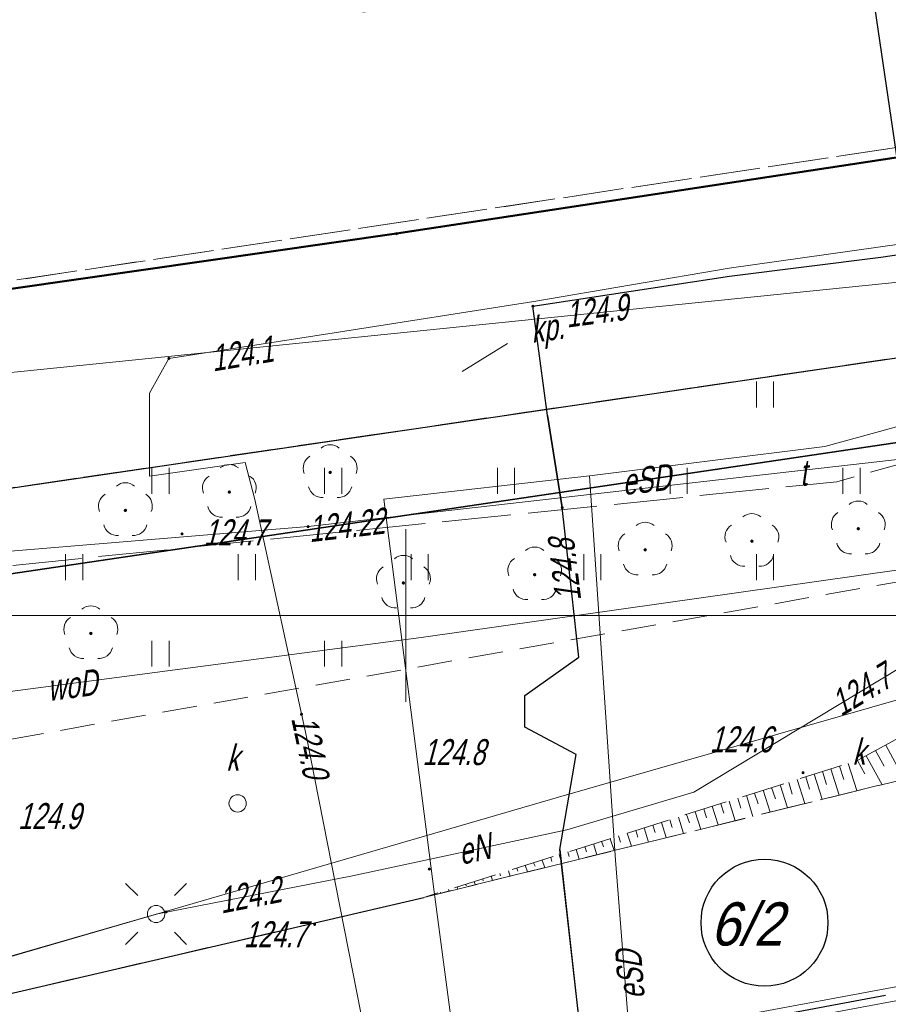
# Model space of a CAD drawing. Extents: x 7463256 to 7464485, y 5957341 to 5958260.
# Tile 18 of 256: x 7463339 to 7463364, y 5957489 to 5957517. Entities that reach past the tile are written whole.
import ezdxf
from ezdxf import colors
from ezdxf.entities.mleader import LeaderData, LeaderLine
from ezdxf.math import Vec2, Vec3

# ---------------------------------------------------------------- set-up
doc = ezdxf.new("R2010")
doc.units = 0
doc.header["$MEASUREMENT"] = 0
for name, pattern in [('1.5_0.5', [2, 1.5, -0.5]), ('218-500', [1, 0.5, -0.5]), ('GAK', [5.2, 3, -1, 0.2, -1]), ('l219_500', [0]), ('mz1.0_0.5', [1.5, 1, -0.5]), ('mz1.25_0.5', [1.75, 1.25, -0.5]), ('mz2.0_0.5', [2.5, 2, -0.5])]:
    doc.linetypes.add(name, pattern=pattern)
doc.layers.get('0').update_dxf_attribs({"color": 2, "linetype": 'CONTINUOUS', "lineweight": 5})
for name, color, linetype in [('000 Inne (niezydentyfikowane)', 7, 'CONTINUOUS'), ('203-Punkt załamania granicy działki nie stabilizowany', 7, 'CONTINUOUS'), ('218-Granica użytku', 7, 'CONTINUOUS'), ('219-Linia granicy', 7, 'CONTINUOUS'), ('@dzialki', 6, 'CONTINUOUS'), ('drzewo liściaste (punkt)', 7, 'CONTINUOUS'), ('jezdnia (powierzchnia)', 7, 'CONTINUOUS'), ('krawężnik (linia)', 7, 'CONTINUOUS'), ('latarnia na słupie lub maszcie (punkt)', 7, 'CONTINUOUS'), ('ogrodzenie trwałe (linia)', 7, 'CONTINUOUS'), ('plac (powierzchnia)', 7, 'CONTINUOUS'), ('plac (powierzchnia)-Atr17', 7, 'CONTINUOUS'), ('przewód ciepłowniczy (linia)', 7, 'CONTINUOUS'), ('przewód elektroenergetyczny (linia)', 7, 'CONTINUOUS'), ('przewód elektroenergetyczny (linia)-Atr1', 7, 'CONTINUOUS'), ('przewód kanalizacyjny (linia)', 7, 'CONTINUOUS'), ('przewód telekomunikacyjny (linia)', 7, 'CONTINUOUS'), ('przewód telekomunikacyjny (linia)-Atr1', 7, 'CONTINUOUS'), ('przewód telekomunikacyjny - projektowany lub w budowie (linia) - ob. projektowany', 7, 'CONTINUOUS'), ('przewód wodociągowy (linia)', 7, 'CONTINUOUS'), ('przewód wodociągowy (linia)-Atr1', 7, 'CONTINUOUS'), ('punkt o określonej wysokości (sieć elektroenergetyczna)', 7, 'CONTINUOUS'), ('punkt o określonej wysokości (sieć elektroenergetyczna)-Atr2', 7, 'CONTINUOUS'), ('punkt o określonej wysokości (sieć telekomunikacyjna)', 7, 'CONTINUOUS'), ('punkt o określonej wysokości (sieć telekomunikacyjna)-Atr2', 7, 'CONTINUOUS'), ('punkt wysokościowy naturalny', 7, 'CONTINUOUS'), ('punkt wysokościowy naturalny-Atr2', 7, 'CONTINUOUS'), ('punkt wysokościowy naturalny-Atr3', 7, 'CONTINUOUS'), ('rura ochronna - przewód elektroenergetyczny (linia)', 7, 'CONTINUOUS'), ('skarpa nieumocniona (powierzchnia)', 7, 'CONTINUOUS'), ('studzienka okrągła - przewód kanalizacyjny (punkt)', 7, 'CONTINUOUS'), ('studzienka okrągła - przewód kanalizacyjny (punkt)-Atr17', 7, 'CONTINUOUS'), ('słup (punkt)', 7, 'CONTINUOUS'), ('trawnik (powierzchnia)', 7, 'CONTINUOUS'), ('trawnik (powierzchnia) - symbol', 7, 'CONTINUOUS'), ('Wstawianie ramki sekcyjnej z opisem', 7, 'CONTINUOUS')]:
    doc.layers.add(name, color=color, linetype=linetype)
for name, color, linetype, lineweight in [('@proj.rury', 7, 'CONTINUOUS', 20), ('____proj LSN', 1, 'CONTINUOUS', 5), ('___PROJLSN', 1, 'CONTINUOUS', 100), ('OBMBS-21-18876-opis proj', 1, 'CONTINUOUS', 18)]:
    doc.layers.add(name, color=color, linetype=linetype, lineweight=lineweight)
doc.styles.get("Standard").update_dxf_attribs({"font": 'txt', "width": 0.75})
doc.linetypes.add('902-500', pattern='A,3.75,0,[1,ksztalty.shx,S=0.5,R=0,X=0,Y=0],3.75', length=7.5)

# ---------------------------------------------------------------- blocks, each defined once
blk = doc.blocks.new('OP021')
at = {"linetype": 'Continuous', "lineweight": 13}
h = blk.add_hatch(color=0, dxfattribs=at)
edge = h.paths.add_edge_path()
edge.add_arc((0, 0), 0.05, 0, 360)
at = {"color": 0, "linetype": 'Continuous', "lineweight": 13}
for centre, start, end in [((0, 0.4), 49.272, 130.728), ((-0.38, 0.124), 121.308, 202.548), ((0.38, 0.124), 337.452, 58.692), ((-0.235, -0.324), 193.221, 274.871), ((0.235, -0.324), 265.129, 346.779)]:
    blk.add_arc(centre, 0.4, start, end, dxfattribs=at)
blk = doc.blocks.new('SM011')
at = {"color": 0, "linetype": 'Continuous', "lineweight": 13}
for p, q in [((-0.53, 0.531), (-0.883, 0.884)), ((0.531, 0.531), (0.884, 0.884)), ((-0.53, -0.53), (-0.883, -0.883)), ((0.531, -0.53), (0.884, -0.883))]:
    blk.add_line(p, q, dxfattribs=at)
blk = doc.blocks.new('SM04')
at = {"color": 0, "linetype": 'Continuous', "lineweight": 13}
blk.add_circle((0, 0), 0.25, dxfattribs=at)
blk = doc.blocks.new('PW01')
at = {"linetype": 'Continuous', "lineweight": 13}
h = blk.add_hatch(color=0, dxfattribs=at)
edge = h.paths.add_edge_path()
edge.add_arc((0, 0), 0.045, 0, 360)
blk = doc.blocks.new('US15')
at = {"color": 0, "linetype": 'Continuous', "lineweight": 13}
blk.add_circle((0, 0), 0.25, dxfattribs=at)
blk = doc.blocks.new('TU04')
at = {"color": 0, "linetype": 'Continuous', "lineweight": 13}
for p, q in [((0, 0), (0, 0.75)), ((0.5, 0), (0.5, 0.75))]:
    blk.add_line(p, q, dxfattribs=at)
blk = doc.blocks.new('203')
at = {"linetype": 'Continuous', "lineweight": 0}
h = blk.add_hatch(color=0, dxfattribs=at)
edge = h.paths.add_edge_path()
edge.add_arc((0, 0), 0.045, 0, 360)

msp = doc.modelspace()

# ---------------------------------------------------------------- linework, layer by layer
at = {"layer": '000 Inne (niezydentyfikowane)', "color": 7, "linetype": 'Continuous', "lineweight": 13}
for p, q in [((7463363.9, 5957496.25), (7463364.43, 5957495.26)), ((7463363.33, 5957495.94), (7463363.79, 5957495.1)), ((7463363.6, 5957496.09), (7463363.85, 5957495.64)), ((7463362.56, 5957495.64), (7463362.68, 5957495.25)), ((7463362.81, 5957495.72), (7463363.06, 5957494.93)), ((7463363.08, 5957495.8), (7463363.29, 5957495.42)), ((7463361.82, 5957495.41), (7463362.05, 5957494.68)), ((7463362.06, 5957495.48), (7463362.18, 5957495.11)), ((7463362.31, 5957495.56), (7463362.55, 5957494.8)), ((7463360.84, 5957495.1), (7463361.05, 5957494.43)), ((7463361.09, 5957495.17), (7463361.19, 5957494.83)), ((7463361.33, 5957495.25), (7463361.55, 5957494.56)), ((7463361.58, 5957495.33), (7463361.69, 5957494.97)), ((7463359.86, 5957494.79), (7463360.05, 5957494.18)), ((7463360.1, 5957494.86), (7463360.2, 5957494.55)), ((7463360.35, 5957494.94), (7463360.55, 5957494.31)), ((7463360.59, 5957495.02), (7463360.7, 5957494.69)), ((7463359.12, 5957494.55), (7463359.21, 5957494.28)), ((7463359.36, 5957494.63), (7463359.54, 5957494.06)), ((7463359.61, 5957494.71), (7463359.7, 5957494.42)), ((7463358.13, 5957494.24), (7463358.21, 5957494)), ((7463358.38, 5957494.32), (7463358.54, 5957493.81)), ((7463358.63, 5957494.4), (7463358.71, 5957494.14)), ((7463358.87, 5957494.48), (7463359.04, 5957493.94)), ((7463357.15, 5957493.93), (7463357.22, 5957493.72)), ((7463357.4, 5957494.01), (7463357.54, 5957493.57)), ((7463357.64, 5957494.09), (7463357.71, 5957493.86)), ((7463357.89, 5957494.16), (7463358.04, 5957493.69)), ((7463356.41, 5957493.7), (7463356.53, 5957493.32)), ((7463356.66, 5957493.78), (7463356.72, 5957493.58)), ((7463356.9, 5957493.85), (7463357.03, 5957493.44)), ((7463355.43, 5957493.39), (7463355.53, 5957493.07)), ((7463355.67, 5957493.47), (7463355.72, 5957493.3)), ((7463355.92, 5957493.54), (7463356.03, 5957493.2)), ((7463356.16, 5957493.62), (7463356.22, 5957493.44)), ((7463354.44, 5957493.08), (7463354.52, 5957492.82)), ((7463354.69, 5957493.16), (7463354.73, 5957493.02)), ((7463354.93, 5957493.23), (7463355.02, 5957492.95)), ((7463355.18, 5957493.31), (7463355.23, 5957493.16)), ((7463353.7, 5957492.84), (7463353.74, 5957492.74)), ((7463353.95, 5957492.92), (7463354.02, 5957492.7)), ((7463354.2, 5957493), (7463354.23, 5957492.88)), ((7463352.72, 5957492.53), (7463352.74, 5957492.46)), ((7463352.97, 5957492.61), (7463353.02, 5957492.45)), ((7463353.21, 5957492.69), (7463353.24, 5957492.6)), ((7463353.46, 5957492.77), (7463353.52, 5957492.58)), ((7463351.74, 5957492.22), (7463351.75, 5957492.18)), ((7463351.98, 5957492.3), (7463352.01, 5957492.21)), ((7463352.23, 5957492.38), (7463352.24, 5957492.32)), ((7463352.47, 5957492.46), (7463352.51, 5957492.33)), ((7463351, 5957491.99), (7463351.01, 5957491.96)), ((7463351.24, 5957492.07), (7463351.25, 5957492.04)), ((7463351.49, 5957492.15), (7463351.51, 5957492.08))]:
    msp.add_line(p, q, dxfattribs=at)
at = {"layer": '218-Granica użytku', "color": 3, "linetype": '218-500', "lineweight": 18, "flags": 128}
for points in [[(7463415.55, 5957521.07), (7463349.73, 5957511.05)], [(7463349.73, 5957511.05), (7463320.08, 5957506.8)]]:
    msp.add_lwpolyline(points, dxfattribs=at)
at = {"layer": '219-Linia granicy', "color": 3, "linetype": 'l219_500', "lineweight": 50, "flags": 128}
for points in [[(7463415.55, 5957521.07), (7463349.73, 5957511.05)], [(7463349.73, 5957511.05), (7463320.08, 5957506.8)]]:
    msp.add_lwpolyline(points, dxfattribs=at)
at = {"layer": '@proj.rury', "lineweight": 20, "ltscale": 0.1}
msp.add_line((7463369.04, 5957489.748), (7463355.044, 5957487.153), dxfattribs=at)
at = {"layer": '___PROJLSN', "linetype": 'Continuous', "lineweight": 0}
msp.add_line((7463351.636, 5957507.065), (7463352.945, 5957507.871), dxfattribs=at)
at = {"layer": 'jezdnia (powierzchnia)', "color": 7, "linetype": '1.5_0.5', "lineweight": 18, "flags": 128}
for points in [[(7463591.769, 5957590.04), (7463594.62, 5957579.65), (7463594.79, 5957579.07), (7463596.31, 5957573.71), (7463597.08, 5957571.26), (7463598.44, 5957567.63), (7463599.77, 5957563.99), (7463601.39, 5957560.33), (7463603, 5957556.92), (7463604.8, 5957553.45), (7463606.67, 5957549.88), (7463607.91, 5957547.85), (7463608.89, 5957546.32), (7463610.59, 5957543.72), (7463613.11, 5957540.23), (7463614.06, 5957539.06), (7463616.64, 5957535.71), (7463619.11, 5957532.45), (7463621.08, 5957529.83), (7463628.6, 5957519.98), (7463628.85, 5957519.6), (7463629.15, 5957519.23), (7463629.46, 5957518.87), (7463629.77, 5957518.51), (7463630.08, 5957518.15), (7463630.4, 5957517.79), (7463630.71, 5957517.44), (7463631.03, 5957517.09), (7463631.36, 5957516.74), (7463631.69, 5957516.39), (7463632.02, 5957516.05), (7463632.35, 5957515.71), (7463632.67, 5957515.38), (7463632.99, 5957515.05), (7463633.31, 5957514.73), (7463633.64, 5957514.41), (7463633.97, 5957514.1), (7463634.3, 5957513.79), (7463634.64, 5957513.48), (7463634.98, 5957513.18), (7463635.33, 5957512.88), (7463635.68, 5957512.58), (7463636.03, 5957512.29), (7463636.4, 5957511.99), (7463636.78, 5957511.7), (7463637.16, 5957511.42), (7463637.55, 5957511.14), (7463637.94, 5957510.87), (7463638.34, 5957510.6), (7463638.74, 5957510.35), (7463639.14, 5957510.09), (7463639.55, 5957509.85), (7463639.96, 5957509.61), (7463640.38, 5957509.38), (7463642.84, 5957508.24), (7463664.97, 5957492.53), (7463637.77, 5957502.4), (7463635.02, 5957503.55), (7463634.57, 5957503.76), (7463634.12, 5957503.98), (7463633.68, 5957504.22), (7463633.25, 5957504.47), (7463632.83, 5957504.73), (7463632.41, 5957505), (7463632.01, 5957505.29), (7463631.61, 5957505.59), (7463631.22, 5957505.9), (7463630.84, 5957506.22), (7463629.34, 5957507.67), (7463614.31, 5957526.12), (7463607.42, 5957531.18), (7463601.26, 5957534.12), (7463592.11, 5957537.46), (7463582.8, 5957540.04), (7463578.77, 5957540.9), (7463562.61, 5957542.27), (7463545.44, 5957541.57), (7463525.75, 5957538.68), (7463489.6, 5957533.13), (7463485.87, 5957532.52), (7463482.19, 5957530.95), (7463472.45, 5957526.44), (7463471.25, 5957525.52), (7463470.32, 5957524.14), (7463469.89, 5957523.54), (7463467.66, 5957515.23), (7463467.32, 5957515.32), (7463466.99, 5957515.41), (7463466.65, 5957515.5), (7463466.18, 5957513.75), (7463466.52, 5957513.66), (7463466.85, 5957513.57), (7463467.19, 5957513.48), (7463469.89, 5957523.54), (7463463.58, 5957500.08), (7463463.25, 5957500.17), (7463462.92, 5957500.25), (7463462.59, 5957500.34), (7463462.14, 5957498.62), (7463462.47, 5957498.53), (7463462.8, 5957498.45), (7463463.13, 5957498.36), (7463459.63, 5957485.41), (7463458.39, 5957485.74), (7463455.73, 5957476.33), (7463457.09, 5957475.96), (7463463.86, 5957474.19), (7463464.79, 5957477.72), (7463467.83, 5957476.92), (7463467.77, 5957476.7), (7463467.71, 5957476.47), (7463467.66, 5957476.25), (7463468.82, 5957475.94), (7463468.88, 5957476.17), (7463468.93, 5957476.4), (7463468.99, 5957476.62), (7463469.28, 5957476.55), (7463469.96, 5957476.37), (7463470.75, 5957479.31), (7463471.02, 5957479.24), (7463471.29, 5957479.17), (7463471.56, 5957479.1), (7463471.83, 5957479.03), (7463469.83, 5957470.77), (7463468.39, 5957465.19), (7463471.46, 5957464.38), (7463467.55, 5957451.02), (7463465.51, 5957447), (7463462.32, 5957444.2), (7463449.04, 5957441.48), (7463441.03, 5957432.97), (7463438.44, 5957432.79), (7463435.93, 5957446.13), (7463438.61, 5957447.13), (7463439.57, 5957448.35), (7463450.04, 5957473.65), (7463451.08, 5957474.98), (7463451.12, 5957475.5), (7463448.75, 5957493.58), (7463456.62, 5957522.72), (7463456.51, 5957523.19), (7463455.66, 5957524.38), (7463454.47, 5957525.36), (7463440.27, 5957523.26), (7463439.84, 5957522.97), (7463439.26, 5957522.18), (7463438.92, 5957521.22), (7463438.85, 5957519.83), (7463439.85, 5957520.02), (7463442.8, 5957520.53), (7463445.75, 5957498.83), (7463448.6, 5957476.77), (7463437.54, 5957475.3), (7463431.96, 5957518.66), (7463431.44, 5957520.19), (7463430.5, 5957521.48), (7463429.27, 5957522.42), (7463427.78, 5957522.99), (7463426.09, 5957523.13), (7463421.69, 5957522.49), (7463418.79, 5957521.92), (7463376.01, 5957515.32), (7463334.96, 5957509.14), (7463334.47, 5957515.53), (7463334.26, 5957521.17), (7463334.04, 5957522.29), (7463334.48, 5957520.99), (7463334.79, 5957520.19), (7463335.34, 5957519.65), (7463336.05, 5957519.42), (7463337.13, 5957519.61), (7463338.12, 5957520.23), (7463338.91, 5957521.17), (7463339.69, 5957522.36), (7463342.64, 5957522.54), (7463343.21, 5957521.22), (7463343.94, 5957520.24), (7463344.8, 5957519.42), (7463345.72, 5957518.76), (7463346.74, 5957518.19), (7463347.84, 5957517.75), (7463348.77, 5957517.46), (7463382.62, 5957522.66), (7463407.52, 5957526.48), (7463412.42, 5957527.23), (7463432.39, 5957530.36), (7463438.28, 5957531.28), (7463439.27, 5957531.43), (7463440.77, 5957531.67), (7463463.05, 5957535.17), (7463469.41, 5957536.19), (7463485.95, 5957538.82), (7463487.91, 5957539.15), (7463505.7, 5957542.11), (7463506.8, 5957542.48), (7463507.91, 5957543.56), (7463509.24, 5957545.81), (7463509.79, 5957547.9), (7463514.89, 5957549.48), (7463515.34, 5957548.02), (7463516.02, 5957546.59), (7463516.84, 5957545.44), (7463517.92, 5957544.71), (7463519.34, 5957544.39), (7463529.12, 5957545.81), (7463536.72, 5957547.02), (7463542.97, 5957547.77), (7463550.75, 5957548.47), (7463557.74, 5957548.84), (7463562.91, 5957548.67), (7463569.76, 5957548.4), (7463579.41, 5957548.08), (7463582.97, 5957549.54), (7463585.43, 5957551.54), (7463587.37, 5957553.5), (7463588.97, 5957555.95), (7463589.14, 5957555.59), (7463589.64, 5957556.42), (7463590.36, 5957558.13), (7463590.82, 5957559.79), (7463591.1, 5957561.3), (7463591.18, 5957562.71), (7463591.21, 5957564.41), (7463590.65, 5957566.85), (7463589.9, 5957570.06), (7463589.09, 5957573.66), (7463588.01, 5957579.07), (7463587.09, 5957582.93), (7463585.652, 5957589.138)], [(7463317.15, 5957348.145), (7463316.98, 5957349.48), (7463316.09, 5957356.08), (7463314.64, 5957367.19), (7463312.31, 5957384.69), (7463310.67, 5957397.23), (7463309.43, 5957406.17), (7463308.8, 5957411.03), (7463306.95, 5957425.69), (7463305.51, 5957436.41), (7463304.26, 5957446.16), (7463304.38, 5957447.86), (7463305.82, 5957457.8), (7463307.03, 5957465.62), (7463307.44, 5957469.04), (7463307.82, 5957471.16), (7463307.71, 5957472.78), (7463307.08, 5957474.42), (7463306.28, 5957475.73), (7463305.44, 5957476.74), (7463304.35, 5957477.51), (7463303.02, 5957477.94), (7463301.78, 5957477.85), (7463293.48, 5957476.69), (7463293.12, 5957475.87), (7463292.56, 5957481.3), (7463293.01, 5957480.62), (7463293.46, 5957480.66), (7463297.18, 5957481.24), (7463299.29, 5957481.6), (7463301.7, 5957482.22), (7463304.23, 5957483.67), (7463305.89, 5957485.29), (7463306.79, 5957486.78), (7463307.25, 5957488.46), (7463307.52, 5957491.77), (7463307.44, 5957494.14), (7463307.2, 5957496.1), (7463306.84, 5957497.89), (7463306.28, 5957499.68), (7463304.95, 5957501.72), (7463303.39, 5957503.29), (7463301.53, 5957504.45), (7463299.2, 5957504.96), (7463293.5, 5957504.96), (7463293.07, 5957515.5), (7463293.78, 5957515.59), (7463293.5, 5957520.58), (7463297.97, 5957520.69), (7463298.86, 5957516.34), (7463313.8, 5957518.19), (7463320.35, 5957513.68), (7463324.83, 5957514.29), (7463326.27, 5957514.95), (7463327.24, 5957515.82), (7463327.78, 5957516.85), (7463328.17, 5957518.13), (7463328.22, 5957519.49), (7463327.98, 5957520.49), (7463334.04, 5957522.29), (7463334.26, 5957521.17), (7463334.47, 5957515.53), (7463334.96, 5957509.14), (7463331.86, 5957508.71), (7463328.98, 5957507.82), (7463326.23, 5957506.61), (7463322.8, 5957504.55), (7463320.49, 5957503.06), (7463317.44, 5957500.73), (7463314.91, 5957498.4), (7463313.52, 5957495), (7463313.56, 5957493.1), (7463314.2, 5957490.79), (7463314.69, 5957489.82), (7463315.66, 5957488.74), (7463317.14, 5957487.49), (7463318.24, 5957486.71), (7463319.58, 5957486.11), (7463320.96, 5957485.64), (7463322.31, 5957485.45), (7463323.85, 5957485.64), (7463350.52, 5957491.84), (7463365.92, 5957495.63), (7463369.89, 5957497.05), (7463375.06, 5957499.48), (7463379.1, 5957502.37), (7463379.18, 5957503.49), (7463388.59, 5957504.66), (7463393.52, 5957467.87), (7463387.09, 5957467.63), (7463385.7, 5957467.02), (7463384.19, 5957464.97), (7463383.43, 5957463.28), (7463383.02, 5957461.27), (7463383.11, 5957459.02), (7463384.02, 5957454.15), (7463384.17, 5957452.74), (7463384.79, 5957451.42), (7463385.69, 5957450.45), (7463386.94, 5957449.82), (7463388.48, 5957449.44), (7463390.22, 5957449.36), (7463392.13, 5957449.46), (7463395.46, 5957449.91), (7463399.79, 5957419.5), (7463393.78, 5957418.91), (7463391.05, 5957417.47), (7463389.36, 5957415.11), (7463389.25, 5957413.55), (7463389.75, 5957410.62), (7463390.28, 5957406.09), (7463390.42, 5957406.11), (7463392.05, 5957393.37), (7463397.04, 5957394.01), (7463400.808, 5957364.642)]]:
    msp.add_lwpolyline(points, dxfattribs=at)
at = {"layer": 'krawężnik (linia)', "color": 7, "linetype": 'Continuous', "lineweight": 25, "flags": 128}
for points in [[(7463334.96, 5957509.14), (7463335.15, 5957507.63), (7463336.04, 5957503.32), (7463376.55, 5957509.27)], [(7463313.52, 5957495), (7463313.56, 5957493.1), (7463314.2, 5957490.79), (7463314.69, 5957489.82), (7463315.66, 5957488.74), (7463317.14, 5957487.49), (7463318.24, 5957486.71), (7463319.58, 5957486.11), (7463320.96, 5957485.64), (7463322.31, 5957485.45), (7463323.85, 5957485.64), (7463350.52, 5957491.84)]]:
    msp.add_lwpolyline(points, dxfattribs=at)
at = {"layer": 'ogrodzenie trwałe (linia)', "color": 7, "linetype": '902-500', "lineweight": 35, "flags": 128}
msp.add_lwpolyline([(7463335.88, 5957500.81), (7463376.94, 5957506.89), (7463378.07, 5957509.35)], dxfattribs=at)
at = {"layer": 'plac (powierzchnia)', "color": 7, "linetype": '1.5_0.5', "lineweight": 18, "flags": 128}
msp.add_lwpolyline([(7463336.04, 5957503.32), (7463335.15, 5957507.63), (7463334.96, 5957509.14), (7463376.01, 5957515.32), (7463375.89, 5957513.74), (7463376.55, 5957509.27)], close=True, dxfattribs=at)
at = {"layer": 'przewód ciepłowniczy (linia)', "color": 212, "linetype": 'Continuous', "lineweight": 18, "flags": 128}
msp.add_lwpolyline([(7463305.77, 5957496.7), (7463313.32, 5957497.56), (7463321.14, 5957498.46), (7463320.36, 5957505.18), (7463410.51, 5957514.35), (7463436.6, 5957517.07), (7463437.18, 5957511.34), (7463444.15, 5957511.8), (7463446.07, 5957511.87)], dxfattribs=at)
at = {"layer": 'przewód elektroenergetyczny (linia)', "color": 1, "linetype": 'Continuous', "lineweight": 18, "flags": 128}
for points in [[(7463290.67, 5957519.7), (7463289.7, 5957519.1), (7463290.33, 5957513.17), (7463290.98, 5957506.64), (7463291.79, 5957499.08), (7463292.25, 5957496.06), (7463292.94, 5957492.13), (7463293.39, 5957489.2), (7463295.48, 5957489.42), (7463305.58, 5957489.25), (7463316.46, 5957489.79), (7463318.88, 5957487.42), (7463320.5, 5957486.66), (7463322.09, 5957486.71), (7463325.29, 5957487.21), (7463330, 5957488.03), (7463336.44, 5957489.53), (7463342.77, 5957491.36), (7463348.46, 5957492.46), (7463354.66, 5957493.8), (7463358.34, 5957494.89), (7463364.32, 5957498.49), (7463365.67, 5957497.24)], [(7463428.55, 5957515.45), (7463418.52, 5957513.73), (7463403.5, 5957511.03), (7463396.58, 5957509.89), (7463392.57, 5957509.46), (7463378.67, 5957508.18), (7463372.04, 5957507.61), (7463362.13, 5957504.89), (7463355.32, 5957504.04), (7463349.36, 5957503.37), (7463350.82, 5957492), (7463351.75, 5957485.03), (7463351.95, 5957483.37), (7463352.12, 5957478.75), (7463352.28, 5957475.33)], [(7463428.55, 5957515.45), (7463418.52, 5957513.73), (7463403.5, 5957511.03), (7463396.58, 5957509.89), (7463392.57, 5957509.46), (7463378.67, 5957508.18), (7463372.04, 5957507.61), (7463362.13, 5957504.89), (7463355.32, 5957504.04)], [(7463418.52, 5957513.73), (7463403.5, 5957511.03), (7463396.58, 5957509.89), (7463392.57, 5957509.46), (7463378.67, 5957508.18), (7463372.04, 5957507.61), (7463362.13, 5957504.89), (7463355.32, 5957504.04)], [(7463369.43, 5957511.47), (7463359.36, 5957510.05), (7463353.71, 5957509.09), (7463347.93, 5957508.18), (7463343.14, 5957507.44), (7463342.58, 5957506.43), (7463342.58, 5957504.03), (7463345.35, 5957504.43), (7463345.63, 5957503.36), (7463347.12, 5957496.49), (7463348.82, 5957487.86), (7463350.39, 5957478.82), (7463351.97, 5957477.84), (7463352.5, 5957477.72), (7463359.95, 5957478.25), (7463363.86, 5957478.56), (7463365.76, 5957478.65)], [(7463355.32, 5957504.04), (7463356.07, 5957492.92), (7463357.18, 5957478.89), (7463357.42, 5957477.09), (7463357.57, 5957476)]]:
    msp.add_lwpolyline(points, dxfattribs=at)
at = {"layer": 'przewód kanalizacyjny (linia)', "color": 34, "linetype": 'Continuous', "lineweight": 18, "flags": 128}
msp.add_lwpolyline([(7463364.33, 5957497.59), (7463354.42, 5957494.74), (7463330.14, 5957487.68), (7463324.01, 5957485.89)], dxfattribs=at)
at = {"layer": 'przewód telekomunikacyjny (linia)', "color": 30, "linetype": 'Continuous', "lineweight": 18, "flags": 128}
msp.add_lwpolyline([(7463365.34, 5957504.64), (7463347.17, 5957502.57), (7463319.1, 5957500.25), (7463317.02, 5957499.9), (7463306.13, 5957498.76), (7463296.26, 5957497.45), (7463295.91, 5957497.44)], dxfattribs=at)
at = {"layer": 'przewód telekomunikacyjny - projektowany lub w budowie (linia) - ob. projektowany', "color": 30, "linetype": 'mz2.0_0.5', "lineweight": 18, "flags": 128}
msp.add_lwpolyline([(7463296.33, 5957497.38), (7463306.23, 5957498.42), (7463319.16, 5957499.75), (7463324.16, 5957499.86), (7463337.54, 5957501.34), (7463362.48, 5957503.87), (7463372.7, 5957506.76), (7463377.82, 5957507.21), (7463379, 5957509.46), (7463391.26, 5957511.36), (7463392.42, 5957514.13), (7463408.33, 5957516.73), (7463409.45, 5957516.06)], dxfattribs=at)
at = {"layer": 'przewód wodociągowy (linia)', "color": 5, "linetype": 'Continuous', "lineweight": 18, "flags": 128}
msp.add_lwpolyline([(7463302.53, 5957492.96), (7463318.88, 5957495.16), (7463330.08, 5957496.69), (7463340.68, 5957498.08), (7463350.44, 5957499.36), (7463366.59, 5957501.65), (7463379.75, 5957503.36)], dxfattribs=at)
at = {"layer": 'rura ochronna - przewód elektroenergetyczny (linia)', "color": 6, "linetype": 'Continuous', "lineweight": 30}
msp.add_lwpolyline([(7463354.46, 5957493.23), (7463355.67, 5957482.37), (7463356.05, 5957475.81), (7463355.93, 5957477.82), (7463355.67, 5957482.37), (7463355.23, 5957486.42), (7463354.46, 5957493.23), (7463354.93, 5957495.98), (7463353.45, 5957496.77), (7463353.45, 5957497.68), (7463355.01, 5957498.79), (7463354.81, 5957500.65), (7463354.53, 5957503.12), (7463354.1, 5957505.79), (7463353.68, 5957508.95), (7463359.37, 5957509.82), (7463363.75, 5957510.37), (7463372.39, 5957511.64)], dxfattribs=at)
at = {"layer": 'rura ochronna - przewód elektroenergetyczny (linia)', "color": 1, "linetype": 'Continuous', "lineweight": 35, "flags": 128}
msp.add_lwpolyline([(7463354.1, 5957505.79), (7463354.53, 5957503.12)], dxfattribs=at)
at = {"layer": 'skarpa nieumocniona (powierzchnia)', "color": 7, "linetype": 'mz1.25_0.5', "lineweight": 18, "flags": 128}
msp.add_lwpolyline([(7463414.79, 5957510.59), (7463400.33, 5957507.99), (7463388.83, 5957505.8), (7463379.26, 5957504.64), (7463379.1, 5957502.37), (7463375.06, 5957499.48), (7463369.89, 5957497.05), (7463365.92, 5957495.63), (7463350.52, 5957491.84), (7463363.07, 5957495.8), (7463368.72, 5957498.88), (7463373.44, 5957501.36), (7463376.83, 5957503.28), (7463377.07, 5957505.56), (7463378.99, 5957507.88), (7463389.09, 5957509.94), (7463400.75, 5957511.9), (7463409.77, 5957513.24)], close=True, dxfattribs=at)
at = {"layer": 'trawnik (powierzchnia)', "color": 7, "linetype": 'mz1.0_0.5', "lineweight": 18, "flags": 128}
msp.add_lwpolyline([(7463427.91, 5957521.34), (7463429.03, 5957520.73), (7463429.88, 5957519.81), (7463430.41, 5957518.67), (7463431.13, 5957512.62), (7463430.73, 5957512.56), (7463430.33, 5957512.5), (7463429.94, 5957512.45), (7463429.54, 5957512.39), (7463421.14, 5957511.36), (7463414.79, 5957510.59), (7463409.77, 5957513.24), (7463400.75, 5957511.9), (7463389.09, 5957509.94), (7463378.99, 5957507.88), (7463377.07, 5957505.56), (7463376.83, 5957503.28), (7463376.64, 5957503.17), (7463336.31, 5957496.02), (7463335.88, 5957500.81), (7463335.15, 5957507.63), (7463336.04, 5957503.32), (7463376.55, 5957509.27), (7463375.89, 5957513.74), (7463420.12, 5957520.67), (7463426.39, 5957521.68)], close=True, dxfattribs=at)
at = {"layer": 'Wstawianie ramki sekcyjnej z opisem', "color": 7, "linetype": 'Continuous', "lineweight": 13, "flags": 128}
for points in [[(7463350, 5957500), (7463350, 5957502.5)], [(7463531.751, 5957500), (7463263.289, 5957500)], [(7463263.289, 5957500), (7463531.751, 5957500)], [(7463347.5, 5957500), (7463352.5, 5957500)], [(7463347.5, 5957500), (7463352.5, 5957500)], [(7463350, 5957497.5), (7463350, 5957500)]]:
    msp.add_lwpolyline(points, dxfattribs=at)

# ---------------------------------------------------------------- block references
at = {"layer": '203-Punkt załamania granicy działki nie stabilizowany', "color": 3, "linetype": 'Continuous', "lineweight": 18}
msp.add_blockref('203', (7463349.73, 5957511.05), dxfattribs=at)
at = {"layer": 'drzewo liściaste (punkt)', "color": 94, "linetype": 'Continuous', "lineweight": 13}
for p in [(7463347.81, 5957504.14), (7463344.89, 5957503.57), (7463341.88, 5957503.04), (7463363.1, 5957502.51), (7463360.02, 5957502.15), (7463356.93, 5957501.9), (7463353.73, 5957501.18), (7463349.93, 5957500.94), (7463340.88, 5957499.48)]:
    msp.add_blockref('OP021', p, dxfattribs=at)
at = {"layer": 'latarnia na słupie lub maszcie (punkt)', "color": 7, "linetype": 'Continuous', "lineweight": 18}
msp.add_blockref('SM011', (7463342.77, 5957491.36), dxfattribs=at)
at = {"layer": 'punkt o określonej wysokości (sieć elektroenergetyczna)', "color": 1, "linetype": 'Continuous', "lineweight": 13}
for p in [(7463353.68, 5957508.95), (7463343.14, 5957507.44), (7463354.53, 5957503.12)]:
    msp.add_blockref('PW01', p, dxfattribs=at)
for p, rotation in [((7463346.98, 5957497.14), 282.237), ((7463343.06, 5957491.42), 10.942)]:
    msp.add_blockref('PW01', p, dxfattribs=dict(at, rotation=rotation))
at = {"layer": 'punkt o określonej wysokości (sieć telekomunikacyjna)', "color": 30, "linetype": 'Continuous', "lineweight": 13}
msp.add_blockref('PW01', (7463347.17, 5957502.57), dxfattribs=at)
at = {"layer": 'punkt wysokościowy naturalny', "color": 7, "linetype": 'Continuous', "lineweight": 13}
for p in [(7463343.52, 5957502.36), (7463361.5, 5957495.45), (7463350.68, 5957492.66), (7463347.36, 5957491.06)]:
    msp.add_blockref('PW01', p, dxfattribs=at)
at = {"layer": 'studzienka okrągła - przewód kanalizacyjny (punkt)', "color": 34, "linetype": 'Continuous', "lineweight": 18}
msp.add_blockref('US15', (7463345.13, 5957494.56), dxfattribs=at)
at = {"layer": 'słup (punkt)', "color": 7, "linetype": 'Continuous', "lineweight": 18}
msp.add_blockref('SM04', (7463342.77, 5957491.36), dxfattribs=at)
at = {"layer": 'trawnik (powierzchnia) - symbol', "color": 7, "linetype": 'Continuous', "lineweight": 18}
for p in [(7463360.15, 5957506.02), (7463342.65, 5957503.52), (7463347.65, 5957503.52), (7463352.65, 5957503.52), (7463357.65, 5957503.52), (7463362.65, 5957503.52), (7463340.15, 5957501.02), (7463345.15, 5957501.02), (7463350.15, 5957501.02), (7463355.15, 5957501.02), (7463360.15, 5957501.02), (7463342.65, 5957498.52), (7463347.65, 5957498.52)]:
    msp.add_blockref('TU04', p, dxfattribs=at)

# ---------------------------------------------------------------- texts
at = {"layer": 'plac (powierzchnia)-Atr17', "color": 7, "oblique": 15, "width": 0.72}
msp.add_text('kp.', height=0.75, rotation=7.572, dxfattribs=at).set_placement((7463353.66, 5957507.89))
at = {"layer": 'przewód elektroenergetyczny (linia)-Atr1', "color": 1, "oblique": 15, "width": 0.72}
for s, rotation, p in [('eSD', 6.61, (7463356.3, 5957503.48)), ('eSD', 6.61, (7463356.3, 5957503.48)), ('eN', 12.19, (7463351.6, 5957492.78)), ('eSD', 94.53, (7463356.92, 5957488.92))]:
    msp.add_text(s, height=0.75, rotation=rotation, dxfattribs=at).set_placement(p)
at = {"layer": 'przewód telekomunikacyjny (linia)-Atr1', "color": 30, "oblique": 15, "width": 0.72}
msp.add_text('t', height=0.75, rotation=6.5, dxfattribs=at).set_placement((7463361.43, 5957503.74))
at = {"layer": 'przewód wodociągowy (linia)-Atr1', "color": 5, "oblique": 15, "width": 0.72}
msp.add_text('woD', height=0.75, rotation=7.37, dxfattribs=at).set_placement((7463339.66, 5957497.52))
at = {"layer": 'punkt o określonej wysokości (sieć elektroenergetyczna)-Atr2', "color": 1, "oblique": 15, "width": 0.72}
for s, rotation, p in [('124.9', 7.5, (7463354.67, 5957508.33)), ('124.1', 9.39, (7463344.42, 5957507.06)), ('124.8', 96.84, (7463355.08, 5957500.45)), ('124.7', 31.05, (7463362.6, 5957497.06)), ('124.0', 281.84, (7463346.68, 5957497.02)), ('124.2', 10.94, (7463344.66, 5957491.37))]:
    msp.add_text(s, height=0.75, rotation=rotation, dxfattribs=at).set_placement(p)
at = {"layer": 'punkt o określonej wysokości (sieć telekomunikacyjna)-Atr2', "color": 30, "oblique": 15, "width": 0.72}
msp.add_text('124.22', height=0.75, rotation=6.5, dxfattribs=at).set_placement((7463347.22, 5957502.12))
at = {"layer": 'punkt wysokościowy naturalny-Atr2', "color": 7, "oblique": 15, "width": 0.72}
for s, p in [('124.7', (7463344.15, 5957502.03)), ('124.6', (7463358.8, 5957496.04)), ('124.8', (7463350.48, 5957495.67)), ('124.7', (7463345.31, 5957490.4))]:
    msp.add_text(s, height=0.75, dxfattribs=at).set_placement(p)
at = {"layer": 'punkt wysokościowy naturalny-Atr3', "color": 7, "oblique": 15, "width": 0.72}
msp.add_text('124.9', height=0.75, dxfattribs=at).set_placement((7463338.77, 5957493.82))
at = {"layer": 'studzienka okrągła - przewód kanalizacyjny (punkt)-Atr17', "color": 34, "oblique": 15, "width": 0.72}
for p in [(7463362.93, 5957495.68), (7463344.8, 5957495.51)]:
    msp.add_text('k', height=0.75, dxfattribs=at).set_placement(p)

# ---------------------------------------------------------------- next in the draw order: leaders
at = {"layer": 'OBMBS-21-18876-opis proj', "lineweight": 20}
ml = msp.add_multileader_mtext('Standard', dxfattribs=at)
ml.set_content('\\pxqc;{\\W0.9;\\fArial|b0|i0|c238|p34;proj. rura osłonowa DVK160\\PL=39m}', color=256)
ml.set_leader_properties()
ml.build(insert=Vec2(0, 0))
ml.multileader.update_dxf_attribs({"has_text_frame": 1, "text_right_attachment_type": 0, "dogleg_length": 0.36, "arrow_head_size": 1.3})
ctx = ml.context
ctx.base_point, ctx.char_height, ctx.arrow_head_size, ctx.landing_gap_size, ctx.plane_origin, ctx.plane_x_axis, ctx.plane_y_axis = Vec3(7463340.927, 5957574.394, -10.8), 1.3, 1.3, 0.09, Vec3(7463386.471, 5957552.834, -10.8), Vec3(0.999998, -0.001891), Vec3(0.001891, 0.999998)
ctx.right_attachment, ctx.text_align_type = 0, 2
notes = []
notes.append((ctx, [(0, (1, 1, 0), (7463355.192, 5957575.028, -10.8), (-0.999998, 0.001891), 0.36, [(0, [(7463367.635, 5957489.894, -10.8)], 0, [])])]))
ctx.mtext.insert, ctx.mtext.text_direction, ctx.mtext.rotation, ctx.mtext.width, ctx.mtext.defined_height, ctx.mtext.alignment, ctx.mtext.flow_direction = Vec3(7463347.88, 5957575.042, -10.8), Vec3(0.999998, -0.001891), 6.281295, 15.3063, 27.692, 2, 5
ctx.mtext.has_bg_fill, ctx.mtext.bg_color, ctx.mtext.bg_scale_factor, ctx.mtext.bg_transparency, ctx.mtext.use_window_bg_color = 1, -1023410167, 1.5, 0, 1
for ctx, leaders in notes:
    for number, flags, end, landing, length, lines in leaders:
        leader = LeaderData()
        leader.index, (leader.has_last_leader_line, leader.has_dogleg_vector, leader.attachment_direction) = number, flags
        leader.last_leader_point, leader.dogleg_vector, leader.dogleg_length = Vec3(end), Vec3(landing), length
        for number, points, colour, breaks in lines:
            line = LeaderLine()
            line.index, line.vertices, line.color, line.breaks = number, Vec3.list(points), colors.encode_raw_color(colour), breaks
            leader.lines.append(line)
        ctx.leaders.append(leader)

# ---------------------------------------------------------------- next in the draw order: linework, layer by layer
at = {"layer": '@dzialki', "lineweight": 30}
msp.add_circle((7463360.385, 5957491.108), 1.838, dxfattribs=at)
at = {"layer": '@proj.rury', "lineweight": 20, "ltscale": 0.1}
msp.add_line((7463368.967, 5957490.141), (7463354.971, 5957487.546), dxfattribs=at)
at = {"layer": '____proj LSN', "linetype": 'GAK', "lineweight": 30}
msp.add_lwpolyline([(7463369.004, 5957489.945), (7463355.008, 5957487.349, 0.393739), (7463354.602, 5957486.801), (7463355.851, 5957475.792)], format="xyb", dxfattribs=at)

# ---------------------------------------------------------------- next in the draw order: texts
at = {"layer": '@dzialki', "linetype": 'Continuous', "lineweight": 30, "oblique": 15, "width": 0.9}
msp.add_text('6/2', height=1.25, dxfattribs=at).set_placement((7463358.814, 5957490.447))

doc.saveas('drawing.dxf')
